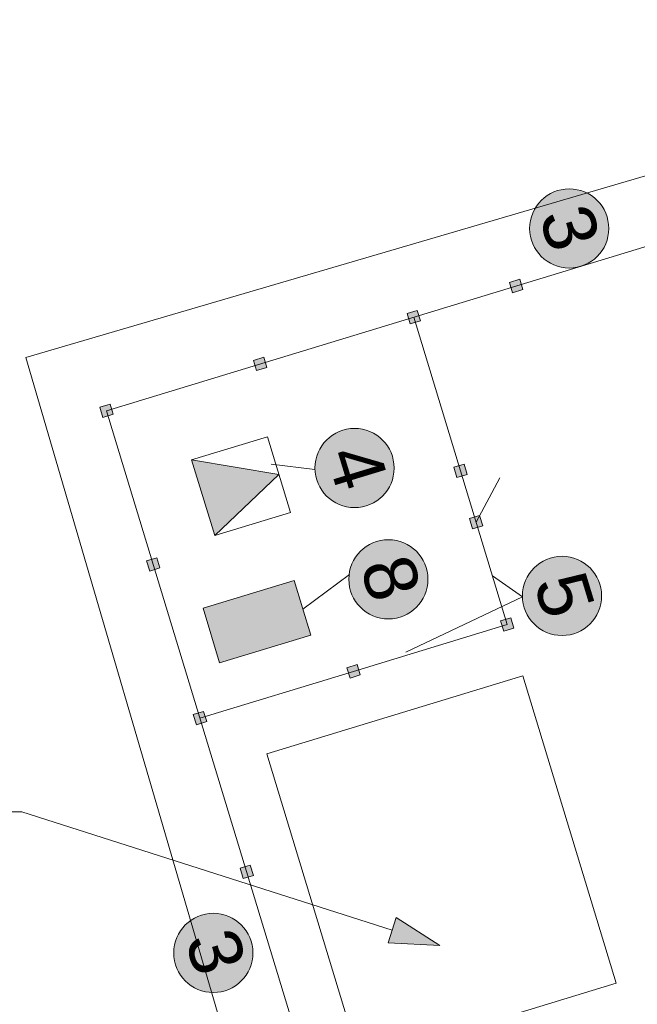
# Model space of a CAD drawing. Header units: millimetres. Extents: x 918404 to 1362154, y 4120617 to 4364104.
# Tile 170 of 256: x 1060104 to 1062412, y 4178973 to 4182650. Entities that reach past the tile are written whole.
import ezdxf

# ---------------------------------------------------------------- set-up
doc = ezdxf.new("R2010")
doc.units = ezdxf.units.MM
doc.header["$MEASUREMENT"] = 0
doc.layers.add('+(газон)', color=7, linetype='Continuous')
for name, color, linetype, lineweight in [('+(газон)_Ном._пера__7', 7, 'Continuous', 18), ('0_Ном._пера__1', 1, 'Continuous', 18), ('0_Ном._пера__1_Ном._пера__1', 1, 'Continuous', 18), ('0_Ном._пера__1_Ном._пера__5', 5, 'Continuous', 18), ('0_Ном._пера__1_Ном._пера__7', 7, 'Continuous', 18), ('0_Ном._пера__255_Ном._пера__255', 255, 'Continuous', 18), ('0_Ном._пера__7_Ном._пера__5', 5, 'Continuous', 18), ('0_Ном._пера__7_Ном._пера__7', 7, 'Continuous', 18), ('Зоп. К._Ном._пера__1', 1, 'Continuous', 18)]:
    doc.layers.add(name, color=color, linetype=linetype, lineweight=lineweight)
doc.styles.add('СГЕНЕРИР_СТИЛЬ_2', font='arial.ttf')

# ---------------------------------------------------------------- blocks, each defined once
blk = doc.blocks.new('Колонна_263', base_point=(1061809.2, 4180773.9))
at = {"layer": '+(газон)', "linetype": 'Continuous', "lineweight": 0, "true_color": 0x000000}
blk.add_hatch(color=18, dxfattribs=at).paths.add_polyline_path([(1061795.9, 4180748.9), (1061834.2, 4180760.5), (1061822.6, 4180798.8), (1061784.3, 4180787.2)])
at = {"layer": '+(газон)_Ном._пера__7', "linetype": 'Continuous', "flags": 128}
blk.add_lwpolyline([(1061795.9, 4180748.9), (1061834.2, 4180760.5), (1061822.6, 4180798.8), (1061784.3, 4180787.2)], close=True, dxfattribs=at)
blk = doc.blocks.new('Колонна_264', base_point=(1061351.6, 4180216.5))
at = {"layer": '+(газон)', "linetype": 'Continuous', "lineweight": 0, "true_color": 0x000000}
blk.add_hatch(color=18, dxfattribs=at).paths.add_polyline_path([(1061326.7, 4180229.9), (1061338.3, 4180191.6), (1061376.6, 4180203.2), (1061365, 4180241.5)])
at = {"layer": '+(газон)_Ном._пера__7', "linetype": 'Continuous', "flags": 128}
blk.add_lwpolyline([(1061326.7, 4180229.9), (1061338.3, 4180191.6), (1061376.6, 4180203.2), (1061365, 4180241.5)], close=True, dxfattribs=at)
blk = doc.blocks.new('Колонна_265', base_point=(1061925.7, 4180391.2))
at = {"layer": '+(газон)', "linetype": 'Continuous', "lineweight": 0, "true_color": 0x000000}
blk.add_hatch(color=18, dxfattribs=at).paths.add_polyline_path([(1061900.7, 4180404.5), (1061912.3, 4180366.2), (1061950.6, 4180377.9), (1061939, 4180416.1)])
at = {"layer": '+(газон)_Ном._пера__7', "linetype": 'Continuous', "flags": 128}
blk.add_lwpolyline([(1061900.7, 4180404.5), (1061912.3, 4180366.2), (1061950.6, 4180377.9), (1061939, 4180416.1)], close=True, dxfattribs=at)
blk = doc.blocks.new('Колонна_266', base_point=(1061959.1, 4181655.7))
at = {"layer": '+(газон)', "linetype": 'Continuous', "lineweight": 0, "true_color": 0x000000}
blk.add_hatch(color=18, dxfattribs=at).paths.add_polyline_path([(1061972.4, 4181680.6), (1061934.1, 4181669), (1061945.8, 4181630.7), (1061984, 4181642.3)])
at = {"layer": '+(газон)_Ном._пера__7', "linetype": 'Continuous', "flags": 128}
blk.add_lwpolyline([(1061972.4, 4181680.6), (1061934.1, 4181669), (1061945.8, 4181630.7), (1061984, 4181642.3)], close=True, dxfattribs=at)
blk = doc.blocks.new('Колонна_290', base_point=(1060952.3, 4179467.9))
at = {"layer": '+(газон)', "linetype": 'Continuous', "lineweight": 0, "true_color": 0x000000}
blk.add_hatch(color=18, dxfattribs=at).paths.add_polyline_path([(1060965.6, 4179492.8), (1060927.3, 4179481.2), (1060938.9, 4179442.9), (1060977.2, 4179454.6)])
at = {"layer": '+(газон)_Ном._пера__7', "linetype": 'Continuous', "flags": 128}
blk.add_lwpolyline([(1060965.6, 4179492.8), (1060927.3, 4179481.2), (1060938.9, 4179442.9), (1060977.2, 4179454.6)], close=True, dxfattribs=at)
blk = doc.blocks.new('Колонна_291', base_point=(1060777.6, 4180041.9))
at = {"layer": '+(газон)', "linetype": 'Continuous', "lineweight": 0, "true_color": 0x000000}
blk.add_hatch(color=18, dxfattribs=at).paths.add_polyline_path([(1060790.9, 4180066.9), (1060752.7, 4180055.2), (1060764.3, 4180017), (1060802.6, 4180028.6)])
at = {"layer": '+(газон)_Ном._пера__7', "linetype": 'Continuous', "flags": 128}
blk.add_lwpolyline([(1060790.9, 4180066.9), (1060752.7, 4180055.2), (1060764.3, 4180017), (1060802.6, 4180028.6)], close=True, dxfattribs=at)
blk = doc.blocks.new('Колонна_292', base_point=(1060603, 4180615.9))
at = {"layer": '+(газон)', "linetype": 'Continuous', "lineweight": 0, "true_color": 0x000000}
blk.add_hatch(color=18, dxfattribs=at).paths.add_polyline_path([(1060616.3, 4180640.9), (1060578, 4180629.2), (1060589.7, 4180591), (1060627.9, 4180602.6)])
at = {"layer": '+(газон)_Ном._пера__7', "linetype": 'Continuous', "flags": 128}
blk.add_lwpolyline([(1060616.3, 4180640.9), (1060578, 4180629.2), (1060589.7, 4180591), (1060627.9, 4180602.6)], close=True, dxfattribs=at)
blk = doc.blocks.new('Колонна_293', base_point=(1060428.3, 4181190))
at = {"layer": '+(газон)', "linetype": 'Continuous', "lineweight": 0, "true_color": 0x000000}
blk.add_hatch(color=18, dxfattribs=at).paths.add_polyline_path([(1060441.7, 4181214.9), (1060403.4, 4181203.3), (1060415, 4181165), (1060453.3, 4181176.6)])
at = {"layer": '+(газон)_Ном._пера__7', "linetype": 'Continuous', "flags": 128}
blk.add_lwpolyline([(1060441.7, 4181214.9), (1060403.4, 4181203.3), (1060415, 4181165), (1060453.3, 4181176.6)], close=True, dxfattribs=at)
blk = doc.blocks.new('Колонна_294', base_point=(1061002.4, 4181364.6))
at = {"layer": '+(газон)', "linetype": 'Continuous', "lineweight": 0, "true_color": 0x000000}
blk.add_hatch(color=18, dxfattribs=at).paths.add_polyline_path([(1061015.7, 4181389.5), (1060977.4, 4181377.9), (1060989, 4181339.6), (1061027.3, 4181351.3)])
at = {"layer": '+(газон)_Ном._пера__7', "linetype": 'Continuous', "flags": 128}
blk.add_lwpolyline([(1061015.7, 4181389.5), (1060977.4, 4181377.9), (1060989, 4181339.6), (1061027.3, 4181351.3)], close=True, dxfattribs=at)
blk = doc.blocks.new('Колонна_295', base_point=(1061576.4, 4181539.2))
at = {"layer": '+(газон)', "linetype": 'Continuous', "lineweight": 0, "true_color": 0x000000}
blk.add_hatch(color=18, dxfattribs=at).paths.add_polyline_path([(1061589.7, 4181564.2), (1061551.4, 4181552.5), (1061563.1, 4181514.3), (1061601.3, 4181525.9)])
at = {"layer": '+(газон)_Ном._пера__7', "linetype": 'Continuous', "flags": 128}
blk.add_lwpolyline([(1061589.7, 4181564.2), (1061551.4, 4181552.5), (1061563.1, 4181514.3), (1061601.3, 4181525.9)], close=True, dxfattribs=at)
blk = doc.blocks.new('Колонна_300', base_point=(1061751, 4180965.2))
at = {"layer": '+(газон)', "linetype": 'Continuous', "lineweight": 0, "true_color": 0x000000}
blk.add_hatch(color=18, dxfattribs=at).paths.add_polyline_path([(1061726.1, 4180978.5), (1061737.7, 4180940.3), (1061776, 4180951.9), (1061764.3, 4180990.2)])
at = {"layer": '+(газон)_Ном._пера__7', "linetype": 'Continuous', "flags": 128}
blk.add_lwpolyline([(1061726.1, 4180978.5), (1061737.7, 4180940.3), (1061776, 4180951.9), (1061764.3, 4180990.2)], close=True, dxfattribs=at)
blk = doc.blocks.new('Линия_184', base_point=(1060112.1, 4179691.2))
at = {"layer": '0_Ном._пера__1', "linetype": 'Continuous'}
blk.add_hatch(color=256, dxfattribs=at).paths.add_polyline_path([(1061673.5, 4179192.8), (1061511, 4179297.1), (1061480.6, 4179201.9)])
for p, q in [((1060112.1, 4179691.2), (1061495.8, 4179249.5)), ((1061480.6, 4179201.9), (1061511, 4179297.1)), ((1061673.5, 4179192.8), (1061511, 4179297.1)), ((1061673.5, 4179192.8), (1061480.6, 4179201.9))]:
    blk.add_line(p, q, dxfattribs=at)

msp = doc.modelspace()

# ---------------------------------------------------------------- hatches: boundary and pattern name
at = {"layer": '0_Ном._пера__255_Ном._пера__255', "linetype": 'Continuous'}
for points in [[(1062298.7, 4181913.6, 1), (1062015.7, 4181827.5, 1)], [(1061496.6, 4181018.9, -1), (1061213.6, 4180932.8, -1)], [(1061623.1, 4180603.2, -1), (1061340.1, 4180517.1, -1)], [(1062173.4, 4180356.7, -1), (1062087.3, 4180639.7, -1)], [(1060969, 4179207.9, 1), (1060685.9, 4179121.8, 1)]]:
    msp.add_hatch(color=256, dxfattribs=at).paths.add_polyline_path(points)
at = {"layer": 'Зоп. К._Ном._пера__1', "linetype": 'Continuous', "lineweight": 18}
for points in [[(1060832.5, 4180723.6), (1060746.4, 4181006.6), (1061072.5, 4180951.2)], [(1061191.7, 4180352.1), (1060851.1, 4180248.5), (1060789.1, 4180452.2), (1061129.7, 4180555.8)]]:
    msp.add_hatch(color=14, dxfattribs=at).paths.add_polyline_path(points)

# ---------------------------------------------------------------- linework, layer by layer
at = {"layer": '0_Ном._пера__1', "linetype": 'Continuous'}
msp.add_line((1060112.1, 4179691.2), (1059220.3, 4179691.2), dxfattribs=at)
at = {"layer": '0_Ном._пера__1_Ном._пера__1', "linetype": 'Continuous'}
for p, q in [((1061870.5, 4180572.6), (1061982.5, 4180494.7)), ((1061982.5, 4180494.7), (1061546.6, 4180288.6))]:
    msp.add_line(p, q, dxfattribs=at)
at = {"layer": '0_Ном._пера__1_Ном._пера__5', "linetype": 'Continuous'}
for centre in [(1062157.2, 4181870.5), (1061355.1, 4180975.8), (1062130.4, 4180498.2), (1060827.4, 4179164.8)]:
    msp.add_circle(centre, 147.9, dxfattribs=at)
at = {"layer": '0_Ном._пера__1_Ном._пера__7', "linetype": 'Continuous'}
for p, q in [((1061207.3, 4180970.5), (1061043, 4180989.8)), ((1061335.7, 4180578.2), (1061162.3, 4180448.6))]:
    msp.add_line(p, q, dxfattribs=at)
at = {"layer": '0_Ном._пера__1_Ном._пера__7', "linetype": 'Continuous', "flags": 128}
msp.add_lwpolyline([(1061191.7, 4180352.1), (1060851.1, 4180248.5), (1060789.1, 4180452.2), (1061129.7, 4180555.8)], close=True, dxfattribs=at)
at = {"layer": '0_Ном._пера__7_Ном._пера__5', "linetype": 'Continuous'}
msp.add_circle((1061481.6, 4180560.2), 147.9, dxfattribs=at)
at = {"layer": '0_Ном._пера__7_Ном._пера__7', "linetype": 'Continuous'}
for p, q in [((1064434.8, 4182650.2), (1060127.2, 4181389.1)), ((1064255.2, 4182354.2), (1060428.3, 4181190)), ((1060127.2, 4181389.1), (1061359.5, 4177179.8)), ((1060428.3, 4181190), (1061534.4, 4177554.5)), ((1061027.2, 4179908.8), (1061983.9, 4180199.8)), ((1061983.9, 4180199.8), (1062333.1, 4179051.8)), ((1061376.5, 4178760.8), (1061027.2, 4179908.8)), ((1062333.1, 4179051.8), (1061376.5, 4178760.8))]:
    msp.add_line(p, q, dxfattribs=at)
at = {"layer": '0_Ном._пера__7_Ном._пера__7', "linetype": 'Continuous', "flags": 128}
for points in [[(1061925.7, 4180391.2), (1061576.4, 4181539.2)], [(1060832.5, 4180723.6), (1061072.5, 4180951.2), (1060746.4, 4181006.6)], [(1061809.2, 4180773.9), (1061897.7, 4180939.7)], [(1061351.6, 4180216.5), (1061925.7, 4180391.2)], [(1060777.6, 4180041.9), (1061351.6, 4180216.5)]]:
    msp.add_lwpolyline(points, dxfattribs=at)
msp.add_lwpolyline([(1060832.5, 4180723.6), (1061115.6, 4180809.7), (1061029.5, 4181092.7), (1060746.4, 4181006.6)], close=True, dxfattribs=at)

# ---------------------------------------------------------------- block references
at = {"layer": '+(газон)'}
for name, p in [('Колонна_266', (1061959.1, 4181655.7)), ('Колонна_295', (1061576.4, 4181539.2)), ('Колонна_294', (1061002.4, 4181364.6)), ('Колонна_293', (1060428.3, 4181190)), ('Колонна_300', (1061751, 4180965.2)), ('Колонна_263', (1061809.2, 4180773.9)), ('Колонна_292', (1060603, 4180615.9)), ('Колонна_265', (1061925.7, 4180391.2)), ('Колонна_264', (1061351.6, 4180216.5)), ('Колонна_291', (1060777.6, 4180041.9)), ('Колонна_290', (1060952.3, 4179467.9))]:
    msp.add_blockref(name, p, dxfattribs=at)
at = {"color": 1, "linetype": 'Continuous', "lineweight": 18}
msp.add_blockref('Линия_184', (1060112.1, 4179691.2), dxfattribs=at)

# ---------------------------------------------------------------- texts
at = {"layer": '0_Ном._пера__7_Ном._пера__5', "linetype": 'Continuous', "char_height": 197.22, "attachment_point": 9, "rotation": 286.9216, "style": 'СГЕНЕРИР_СТИЛЬ_2'}
for s, insert in [('{3}', (1062085.6, 4181770.5)), ('{4}', (1061293.3, 4180878.8)), ('{8}', (1061416.6, 4180462.2)), ('{5}', (1062065.5, 4180400.2)), ('{3}', (1060762.6, 4179066.9))]:
    msp.add_mtext(s, dxfattribs=dict(at, insert=insert))

doc.saveas('drawing.dxf')
